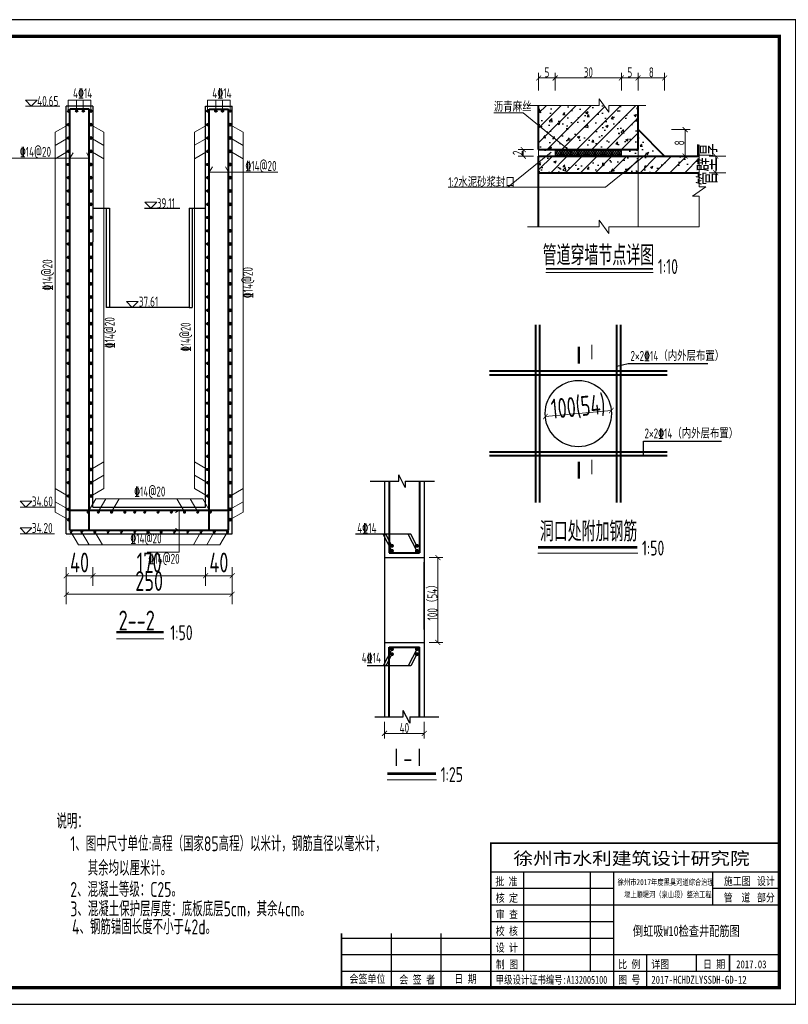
# Model space of a CAD drawing. Header units: millimetres. Extents: x 65530 to 130460, y -103607 to -18875.
# Tile 70 of 75: x 116549 to 117708, y -49551 to -48066. Entities that reach past the tile are written whole.
import ezdxf

# ---------------------------------------------------------------- set-up
doc = ezdxf.new("R2010")
doc.units = ezdxf.units.MM
doc.header["$LTSCALE"] = 0.5
doc.linetypes.add('ACAD_ISO02W100', pattern=[15, 12, -3])
doc.layers.add('图框', color=7, linetype='Continuous')
doc.layers.add('配筋2', color=2, linetype='Continuous')
for name, color, linetype, lineweight in [('文字', 1, 'Continuous', 13), ('标注', 4, 'Continuous', 15), ('标注线', 4, 'Continuous', 13), ('粗实线', 1, 'Continuous', 35), ('粗线', 1, 'Continuous', 40), ('细实线', 7, 'Continuous', 25), ('细线', 3, 'Continuous', 25), ('虚线', 3, 'Continuous', 20)]:
    doc.layers.add(name, color=color, linetype=linetype, lineweight=lineweight)
doc.styles.add('hz-e', font='tssdeng.shx', dxfattribs={"width": 0.62, "bigfont": 'hztxt.shx'})
doc.styles.add('HZE(乘号)', font='hztxt_e.shx', dxfattribs={"width": 0.7, "bigfont": 'hztxt.shx'})
doc.styles.add('HzTxt', font='tssdeng.shx', dxfattribs={"width": 0.7, "bigfont": 'hztxt.shx'})
doc.styles.add('图框', font='simfang.ttf', dxfattribs={"width": 0.8, "height": 4})
doc.dimstyles.new('1bi10', dxfattribs={"dimtxt": 15, "dimasz": 7.5, "dimexe": 7.5, "dimexo": 7.5, "dimgap": 1, "dimtad": 1, "dimdec": 1, "dimlfac": 0.2, "dimzin": 12, "dimdsep": 46, "dimtxsty": 'HzTxt', "dimblk": 'ARCHTICK', "dimcen": 2.5, "dimclrd": 256, "dimclre": 256, "dimclrt": 256, "dimadec": 0, "dimazin": 0, "dimtfac": 1, "dimtdec": 1, "dimtmove": 2, "dimatfit": 3, "dimldrblk": 'ARCHTICK', "dimfxl": 0, "dimlwd": -1, "dimlwe": -1, "dimarcsym": 0})
doc.dimstyles.new('1bi25', dxfattribs={"dimtxt": 15, "dimasz": 7.5, "dimexe": 7.5, "dimexo": 7.5, "dimtad": 1, "dimdec": 0, "dimlfac": 0.5, "dimtxsty": 'HzTxt', "dimblk": 'ARCHTICK', "dimcen": 2.5, "dimclrd": 256, "dimclre": 256, "dimclrt": 256, "dimadec": 0, "dimazin": 0, "dimtfac": 1, "dimtdec": 0, "dimtmove": 2, "dimatfit": 2, "dimfxl": 0, "dimlwd": -1, "dimlwe": -1, "dimarcsym": 0})
doc.dimstyles.new('1bi50', dxfattribs={"dimtxt": 30, "dimasz": 7.5, "dimexe": 15, "dimexo": 15, "dimgap": 5, "dimtad": 1, "dimdec": 0, "dimtxsty": 'HzTxt', "dimblk": 'ARCHTICK', "dimcen": 2.5, "dimclrd": 256, "dimclre": 256, "dimclrt": 256, "dimadec": 0, "dimazin": 0, "dimtfac": 1, "dimtdec": 0, "dimtmove": 2, "dimatfit": 2, "dimfxl": 0, "dimlwd": -1, "dimlwe": -1, "dimarcsym": 0})

# ---------------------------------------------------------------- blocks, each defined once
blk = doc.blocks.new('_ArchTick')
at = {"color": 0, "linetype": 'ByBlock', "const_width": 0.15}
blk.add_lwpolyline([(-0.5, -0.5), (0.5, 0.5)], dxfattribs=at)
blk = doc.blocks.new('*D225')
at = {"layer": 'Defpoints', "color": 0}
for p in [(116828.9, -48876.5), (116868.9, -48876.5), (116828.9, -48904.4)]:
    blk.add_point(p, dxfattribs=at)
at = {"layer": '标注线'}
for p, q in [((116828.9, -48891.5), (116828.9, -48919.4)), ((116868.9, -48891.5), (116868.9, -48919.4)), ((116868.9, -48904.4), (116828.9, -48904.4))]:
    blk.add_line(p, q, dxfattribs=at)
at = {"layer": '标注线', "xscale": 7.5, "yscale": 7.5, "zscale": 7.5, "rotation": 180}
blk.add_blockref('_ArchTick', (116828.9, -48904.4), dxfattribs=at)
at = {"layer": '标注线', "xscale": 7.5, "yscale": 7.5, "zscale": 7.5}
blk.add_blockref('_ArchTick', (116868.9, -48904.4), dxfattribs=at)
at = {"layer": '标注线', "insert": (116848.9, -48884.4), "char_height": 30, "attachment_point": 5, "style": 'HzTxt'}
blk.add_mtext('40', dxfattribs=at)
blk = doc.blocks.new('*D226')
at = {"layer": 'Defpoints', "color": 0}
for p in [(116658.8, -48876.5), (116828.9, -48876.5), (116658.8, -48904.4)]:
    blk.add_point(p, dxfattribs=at)
at = {"layer": '标注线'}
for p, q in [((116658.8, -48891.5), (116658.8, -48919.4)), ((116828.9, -48891.5), (116828.9, -48919.4)), ((116828.9, -48904.4), (116658.8, -48904.4))]:
    blk.add_line(p, q, dxfattribs=at)
at = {"layer": '标注线', "xscale": 7.5, "yscale": 7.5, "zscale": 7.5, "rotation": 180}
blk.add_blockref('_ArchTick', (116658.8, -48904.4), dxfattribs=at)
at = {"layer": '标注线', "xscale": 7.5, "yscale": 7.5, "zscale": 7.5}
blk.add_blockref('_ArchTick', (116828.9, -48904.4), dxfattribs=at)
at = {"layer": '标注线', "insert": (116743.8, -48884.4), "char_height": 30, "attachment_point": 5, "style": 'HzTxt'}
blk.add_mtext('170', dxfattribs=at)
blk = doc.blocks.new('*D227')
at = {"layer": 'Defpoints', "color": 0}
for p in [(116618.8, -48876.5), (116658.8, -48876.5), (116618.8, -48904.4)]:
    blk.add_point(p, dxfattribs=at)
at = {"layer": '标注线'}
for p, q in [((116618.8, -48891.5), (116618.8, -48919.4)), ((116658.8, -48891.5), (116658.8, -48919.4)), ((116658.8, -48904.4), (116618.8, -48904.4))]:
    blk.add_line(p, q, dxfattribs=at)
at = {"layer": '标注线', "xscale": 7.5, "yscale": 7.5, "zscale": 7.5, "rotation": 180}
blk.add_blockref('_ArchTick', (116618.8, -48904.4), dxfattribs=at)
at = {"layer": '标注线', "xscale": 7.5, "yscale": 7.5, "zscale": 7.5}
blk.add_blockref('_ArchTick', (116658.8, -48904.4), dxfattribs=at)
at = {"layer": '标注线', "insert": (116638.8, -48884.4), "char_height": 30, "attachment_point": 5, "style": 'HzTxt'}
blk.add_mtext('40', dxfattribs=at)
blk = doc.blocks.new('*D228')
at = {"layer": 'Defpoints', "color": 0}
for p in [(116618.8, -48876.5), (116868.9, -48876.5), (116868.9, -48932.3)]:
    blk.add_point(p, dxfattribs=at)
at = {"layer": '标注线'}
for p, q in [((116618.8, -48891.5), (116618.8, -48947.3)), ((116868.9, -48891.5), (116868.9, -48947.3)), ((116618.8, -48932.3), (116868.9, -48932.3))]:
    blk.add_line(p, q, dxfattribs=at)
at = {"layer": '标注线', "xscale": 7.5, "yscale": 7.5, "zscale": 7.5, "rotation": 180}
blk.add_blockref('_ArchTick', (116618.8, -48932.3), dxfattribs=at)
at = {"layer": '标注线', "xscale": 7.5, "yscale": 7.5, "zscale": 7.5}
blk.add_blockref('_ArchTick', (116868.9, -48932.3), dxfattribs=at)
at = {"layer": '标注线', "insert": (116743.8, -48912.3), "char_height": 30, "attachment_point": 5, "style": 'HzTxt'}
blk.add_mtext('250', dxfattribs=at)
blk = doc.blocks.new('gj')
h = blk.add_hatch(color=256)
h.dxf.hatch_style = 1
h.paths.add_polyline_path([(1.1997, 0, 1), (-1.1997, 0, 1)])
blk.add_circle((0, 0), 1.1997)
blk = doc.blocks.new('*D250')
at = {"layer": 'Defpoints', "color": 0}
for p in [(117356, -48153.6), (117331, -48179.9), (117356, -48179.9)]:
    blk.add_point(p, dxfattribs=at)
at = {"layer": '标注'}
for p, q in [((117331, -48172.4), (117331, -48146.1)), ((117331, -48153.6), (117356, -48153.6)), ((117356, -48172.4), (117356, -48146.1))]:
    blk.add_line(p, q, dxfattribs=at)
at = {"layer": '标注', "xscale": 7.5, "yscale": 7.5, "zscale": 7.5, "rotation": 180}
blk.add_blockref('_ArchTick', (117331, -48153.6), dxfattribs=at)
at = {"layer": '标注', "xscale": 7.5, "yscale": 7.5, "zscale": 7.5}
blk.add_blockref('_ArchTick', (117356, -48153.6), dxfattribs=at)
at = {"layer": '标注', "insert": (117343.5, -48145.1), "char_height": 15, "attachment_point": 5, "style": 'HzTxt'}
blk.add_mtext('5', dxfattribs=at)
blk = doc.blocks.new('*D251')
at = {"layer": 'Defpoints', "color": 0}
for p in [(117481, -48153.6), (117456, -48179.9), (117481, -48179.9)]:
    blk.add_point(p, dxfattribs=at)
at = {"layer": '标注'}
for p, q in [((117456, -48172.4), (117456, -48146.1)), ((117456, -48153.6), (117481, -48153.6)), ((117481, -48172.4), (117481, -48146.1))]:
    blk.add_line(p, q, dxfattribs=at)
at = {"layer": '标注', "xscale": 7.5, "yscale": 7.5, "zscale": 7.5, "rotation": 180}
blk.add_blockref('_ArchTick', (117456, -48153.6), dxfattribs=at)
at = {"layer": '标注', "xscale": 7.5, "yscale": 7.5, "zscale": 7.5}
blk.add_blockref('_ArchTick', (117481, -48153.6), dxfattribs=at)
at = {"layer": '标注', "insert": (117468.5, -48145.1), "char_height": 15, "attachment_point": 5, "style": 'HzTxt'}
blk.add_mtext('5', dxfattribs=at)
blk = doc.blocks.new('*D252')
at = {"layer": 'Defpoints', "color": 0}
for p in [(117521, -48153.6), (117481, -48179.9), (117521, -48179.9)]:
    blk.add_point(p, dxfattribs=at)
at = {"layer": '标注'}
for p, q in [((117481, -48172.4), (117481, -48146.1)), ((117481, -48153.6), (117521, -48153.6)), ((117521, -48172.4), (117521, -48146.1))]:
    blk.add_line(p, q, dxfattribs=at)
at = {"layer": '标注', "xscale": 7.5, "yscale": 7.5, "zscale": 7.5, "rotation": 180}
blk.add_blockref('_ArchTick', (117481, -48153.6), dxfattribs=at)
at = {"layer": '标注', "xscale": 7.5, "yscale": 7.5, "zscale": 7.5}
blk.add_blockref('_ArchTick', (117521, -48153.6), dxfattribs=at)
at = {"layer": '标注', "insert": (117501, -48145.1), "char_height": 15, "attachment_point": 5, "style": 'HzTxt'}
blk.add_mtext('8', dxfattribs=at)
blk = doc.blocks.new('*D256')
at = {"layer": 'Defpoints', "color": 0}
for p in [(117331, -48261.5), (117307.9, -48271.5), (117331, -48271.5)]:
    blk.add_point(p, dxfattribs=at)
at = {"layer": '标注'}
for p, q in [((117323.5, -48261.5), (117300.4, -48261.5)), ((117307.9, -48261.5), (117307.9, -48271.5)), ((117323.5, -48271.5), (117300.4, -48271.5))]:
    blk.add_line(p, q, dxfattribs=at)
at = {"layer": '标注', "xscale": 7.5, "yscale": 7.5, "zscale": 7.5}
for p, rotation in [((117307.9, -48261.5), 90), ((117307.9, -48271.5), 270)]:
    blk.add_blockref('_ArchTick', p, dxfattribs=dict(at, rotation=rotation))
at = {"layer": '标注', "insert": (117299.4, -48266.5), "char_height": 15, "attachment_point": 5, "rotation": 90, "style": 'HzTxt'}
blk.add_mtext('2', dxfattribs=at)
blk = doc.blocks.new('*D253')
at = {"layer": 'Defpoints', "color": 0}
for p in [(117456, -48153.6), (117356, -48179.9), (117456, -48179.9)]:
    blk.add_point(p, dxfattribs=at)
at = {"layer": '标注'}
for p, q in [((117356, -48172.4), (117356, -48146.1)), ((117356, -48153.6), (117456, -48153.6)), ((117456, -48172.4), (117456, -48146.1))]:
    blk.add_line(p, q, dxfattribs=at)
at = {"layer": '标注', "xscale": 7.5, "yscale": 7.5, "zscale": 7.5, "rotation": 180}
blk.add_blockref('_ArchTick', (117356, -48153.6), dxfattribs=at)
at = {"layer": '标注', "xscale": 7.5, "yscale": 7.5, "zscale": 7.5}
blk.add_blockref('_ArchTick', (117456, -48153.6), dxfattribs=at)
at = {"layer": '标注', "insert": (117406, -48145.1), "char_height": 15, "attachment_point": 5, "style": 'HzTxt'}
blk.add_mtext('30', dxfattribs=at)
blk = doc.blocks.new('*D254')
at = {"layer": 'Defpoints', "color": 0}
for p in [(117523.9, -48231.5), (117481, -48271.5), (117551.9, -48271.5)]:
    blk.add_point(p, dxfattribs=at)
at = {"layer": '标注'}
for p, q in [((117531.4, -48231.5), (117559.4, -48231.5)), ((117551.9, -48231.5), (117551.9, -48271.5)), ((117488.5, -48271.5), (117559.4, -48271.5))]:
    blk.add_line(p, q, dxfattribs=at)
at = {"layer": '标注', "xscale": 7.5, "yscale": 7.5, "zscale": 7.5}
for p, rotation in [((117551.9, -48231.5), 90), ((117551.9, -48271.5), 270)]:
    blk.add_blockref('_ArchTick', p, dxfattribs=dict(at, rotation=rotation))
at = {"layer": '标注', "insert": (117543.4, -48251.5), "char_height": 15, "attachment_point": 5, "rotation": 90, "style": 'HzTxt'}
blk.add_mtext('8', dxfattribs=at)
blk = doc.blocks.new('*D257')
at = {"layer": 'Defpoints', "color": 0}
for p in [(117440.7, -48655.1), (117341.1, -48664.4)]:
    blk.add_point(p, dxfattribs=at)
at = {"layer": '标注线'}
blk.add_line((117341.1, -48664.4), (117440.7, -48655.1), dxfattribs=at)
at = {"layer": '标注线', "xscale": 7.5, "yscale": 7.5, "zscale": 7.5}
for p, rotation in [((117341.1, -48664.4), 185.2964081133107), ((117440.7, -48655.1), 5.296408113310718)]:
    blk.add_blockref('_ArchTick', p, dxfattribs=dict(at, rotation=rotation))
at = {"layer": '标注线', "insert": (117390.7, -48650.5), "char_height": 30, "attachment_point": 5, "rotation": 5.2964, "style": 'HzTxt'}
blk.add_mtext('100(54)', dxfattribs=at)
blk = doc.blocks.new('*D258')
at = {"layer": 'Defpoints', "color": 0}
for p in [(117098.6, -49117.3), (117158.6, -49117.3), (117158.6, -49142.1)]:
    blk.add_point(p, dxfattribs=at)
at = {"layer": '标注线'}
for p, q in [((117098.6, -49124.8), (117098.6, -49149.6)), ((117158.6, -49124.8), (117158.6, -49149.6)), ((117098.6, -49142.1), (117158.6, -49142.1))]:
    blk.add_line(p, q, dxfattribs=at)
at = {"layer": '标注线', "xscale": 7.5, "yscale": 7.5, "zscale": 7.5, "rotation": 180}
blk.add_blockref('_ArchTick', (117098.6, -49142.1), dxfattribs=at)
at = {"layer": '标注线', "xscale": 7.5, "yscale": 7.5, "zscale": 7.5}
blk.add_blockref('_ArchTick', (117158.6, -49142.1), dxfattribs=at)
at = {"layer": '标注线', "insert": (117128.6, -49133.9), "char_height": 15, "attachment_point": 5, "style": 'HzTxt'}
blk.add_mtext('40', dxfattribs=at)
blk = doc.blocks.new('*D255')
at = {"layer": 'Defpoints', "color": 0}
for p in [(117158.6, -48876.9), (117158.6, -49004.9), (117179.1, -49004.9)]:
    blk.add_point(p, dxfattribs=at)
at = {"layer": '标注线'}
for p, q in [((117166.1, -48876.9), (117186.6, -48876.9)), ((117179.1, -48876.9), (117179.1, -49004.9)), ((117166.1, -49004.9), (117186.6, -49004.9))]:
    blk.add_line(p, q, dxfattribs=at)
at = {"layer": '标注线', "xscale": 7.5, "yscale": 7.5, "zscale": 7.5}
for p, rotation in [((117179.1, -48876.9), 90), ((117179.1, -49004.9), 270)]:
    blk.add_blockref('_ArchTick', p, dxfattribs=dict(at, rotation=rotation))
at = {"layer": '标注线', "insert": (117171, -48940.9), "char_height": 15, "attachment_point": 5, "rotation": 90, "style": 'HzTxt'}
blk.add_mtext('100（54）', dxfattribs=at)
blk = doc.blocks.new('*D249')
at = {"layer": 'Defpoints', "color": 0}
for p in [(117573.3, -48271.5), (117598.1, -48271.5), (117573.3, -48296.5)]:
    blk.add_point(p, dxfattribs=at)
at = {"layer": '标注线'}
for p, q in [((117588.3, -48271.5), (117613.1, -48271.5)), ((117598.1, -48296.5), (117598.1, -48271.5)), ((117588.3, -48296.5), (117613.1, -48296.5))]:
    blk.add_line(p, q, dxfattribs=at)
at = {"layer": '标注线', "xscale": 7.5, "yscale": 7.5, "zscale": 7.5}
for p, rotation in [((117598.1, -48271.5), 90), ((117598.1, -48296.5), 270)]:
    blk.add_blockref('_ArchTick', p, dxfattribs=dict(at, rotation=rotation))
at = {"layer": '标注线', "insert": (117586, -48284), "char_height": 30, "attachment_point": 5, "rotation": 90, "style": 'HzTxt'}
blk.add_mtext('管壁厚', dxfattribs=at)

msp = doc.modelspace()

# ---------------------------------------------------------------- hatches: boundary and pattern name
at = {"layer": '标注'}
h = msp.add_hatch(dxfattribs=at)
h.set_pattern_fill('ANSI31', color=256, scale=5)
h.set_pattern_definition([(45, (110824.072, -43533.268), (-11.22532, 11.22532), [])])
h.paths.add_polyline_path([(117436.65, -48205.22), (117422.47, -48184.95), (117422.47, -48195.08), (117331, -48195.08), (117331, -48261.45), (117481, -48261.45), (117481, -48195.08), (117436.65, -48195.08)])
h = msp.add_hatch(dxfattribs=at)
h.set_pattern_fill('NET3', color=256)
h.set_pattern_definition([(0, (-17315.8673, -57658.4925), (0, 3.175), []), (60, (-17315.8673, -57658.4925), (-2.74963066, 1.5875), []), (120, (-17315.8673, -57658.4925), (-2.74963066, -1.5875), [])])
h.paths.add_polyline_path([(117456, -48271.45), (117456, -48261.45), (117356, -48261.45), (117356, -48271.45)])
h = msp.add_hatch(dxfattribs=at)
h.set_pattern_fill('ANSI31', color=256, scale=5)
h.set_pattern_definition([(45, (2025.443, 0), (-11.2253202, 11.2253202), [])])
h.paths.add_polyline_path([(117489.53, -48271.45), (117481, -48278.37), (117481, -48296.45), (117573.25, -48296.45), (117573.25, -48271.45)])
h.paths.add_polyline_path([(117458.73, -48296.45), (117481, -48296.45), (117481, -48278.37)], flags=17)
h.paths.add_polyline_path([(117342.47, -48271.45), (117331, -48280.76), (117331, -48296.45), (117458.73, -48296.45), (117481, -48278.37), (117481, -48271.45)])
at = {"layer": '细实线'}
h = msp.add_hatch(dxfattribs=at)
h.set_pattern_fill('AR-CONC', color=256, scale=0.2, style=0)
h.set_pattern_definition([(50, (-17239.07, -57372.15), (36.436934, -3.187817), [3.81, -41.91]), (355, (-17239.07, -57372.15), (-7.048565, 38.211329), [3.048, -33.528]), (100.451, (-17236.034, -57372.416), (29.3885, 35.023338), [3.238, -35.618]), (46.1842, (-17239.07, -57361.99), (54.215808, -8.408466), [5.715, -62.865]), (96.6356, (-17234.55, -57362.69), (47.480847, 49.485111), [4.857, -53.427]), (351.184, (-17239.07, -57361.99), (47.48092, 49.485024), [4.572, -50.292]), (21, (-17233.99, -57364.53), (30.322976, -20.453104), [3.81, -41.91]), (326, (-17233.99, -57364.53), (12.360406, 36.837593), [3.048, -33.528]), (71.4514, (-17231.464, -57366.235), (42.683298, 16.384572), [3.238, -35.618]), (37.5, (-17239.07, -57372.151), (0.6177207, 16.9110078), [0, -33.1216, 0, -34.036, 0, -33.655]), (7.5, (-17239.07, -57372.15), (13.3639325, 20.036115), [0, -19.4056, 0, -32.3596, 0, -12.827]), (327.5, (-17250.399, -57372.151), (27.118119, -1.1457488), [0, -12.7, 0, -39.624, 0, -52.578]), (317.5, (-17255.48, -57372.15), (29.6258363, 5.085298), [0, -16.51, 0, -26.3144, 0, -37.338])])
h.paths.add_polyline_path([(117331, -48261.45), (117331, -48271.45), (117356, -48271.45), (117356, -48261.45)])
h.paths.add_polyline_path([(117375.91, -48261.45), (117481, -48261.45), (117481, -48195.08), (117436.65, -48195.08), (117436.65, -48205.22), (117422.47, -48184.95), (117422.47, -48195.08), (117331, -48195.08), (117331, -48225.18)])
h.paths.add_polyline_path([(117331, -48225.18), (117331, -48261.45), (117375.91, -48261.45)], flags=17)
h.paths.add_polyline_path([(117481, -48231.45), (117481, -48261.45), (117456, -48261.45), (117456, -48271.45), (117521, -48271.45)])
h = msp.add_hatch(dxfattribs=at)
h.set_pattern_fill('AR-CONC', color=256, scale=0.2, style=0)
h.set_pattern_definition([(50, (2025.443, 0), (36.436934, -3.187817), [3.81, -41.91]), (355, (2025.443, 0), (-7.048565, 38.211329), [3.048, -33.528]), (100.451, (2028.48, -0.266), (29.3885, 35.023338), [3.238, -35.618]), (46.1842, (2025.443, 10.16), (54.215808, -8.408466), [5.715, -62.865]), (96.6356, (2029.96, 9.46), (47.480847, 49.485111), [4.857, -53.427]), (351.184, (2025.44, 10.16), (47.48092, 49.485024), [4.572, -50.292]), (21, (2030.523, 7.62), (30.322976, -20.453104), [3.81, -41.91]), (326, (2030.523, 7.62), (12.360406, 36.837593), [3.048, -33.528]), (71.4514, (2033.05, 5.916), (42.683298, 16.384572), [3.238, -35.618]), (37.5, (2025.443, 0), (0.6177207, 16.9110078), [0, -33.1216, 0, -34.036, 0, -33.655]), (7.5, (2025.443, 0), (13.3639325, 20.036115), [0, -19.4056, 0, -32.3596, 0, -12.827]), (327.5, (2014.114, 0), (27.118119, -1.1457488), [0, -12.7, 0, -39.624, 0, -52.578]), (317.5, (2009.034, 0), (29.6258363, 5.085298), [0, -16.51, 0, -26.3144, 0, -37.338])])
h.paths.add_polyline_path([(117342.47, -48271.45), (117331, -48280.76), (117331, -48296.45), (117458.73, -48296.45), (117481, -48278.37), (117481, -48271.45)])
h.paths.add_polyline_path([(117481, -48296.45), (117481, -48278.37), (117458.73, -48296.45)], flags=17)
h.paths.add_polyline_path([(117573.25, -48296.45), (117573.25, -48271.45), (117489.53, -48271.45), (117481, -48278.37), (117481, -48296.45)])

# ---------------------------------------------------------------- linework, layer by layer
for p, q in [((117098.61, -48761.63), (117098.61, -49117.28)), ((117158.61, -48761.63), (117158.61, -49117.28)), ((117098.61, -48876.93), (117158.61, -48876.93)), ((117158.61, -48985.3), (117158.61, -48883.89)), ((117098.61, -48896.56), (117098.61, -48997.97)), ((117098.61, -49004.93), (117158.61, -49004.93)), ((117258.76, -49307.87), (117258.76, -49525.72)), ((117258.76, -49525.72), (117258.76, -49307.87)), ((117258.76, -49350.72), (117693.76, -49350.72)), ((117308.76, -49500.72), (117308.76, -49350.72)), ((117408.76, -49350.72), (117408.76, -49500.72)), ((117443.76, -49350.72), (117443.76, -49525.72)), ((117593.76, -49400.72), (117593.76, -49350.72)), ((117258.76, -49375.72), (117443.76, -49375.72)), ((117593.76, -49375.72), (117693.76, -49375.72)), ((117258.76, -49400.72), (117693.76, -49400.72)), ((117258.76, -49425.72), (117443.76, -49425.72)), ((117033.76, -49443.81), (117033.76, -49525.72)), ((117108.76, -49443.81), (117108.76, -49525.72)), ((117183.76, -49443.81), (117183.76, -49525.72)), ((117033.76, -49450.72), (117443.76, -49450.72)), ((117033.76, -49475.72), (117693.76, -49475.72)), ((117493.76, -49475.72), (117493.76, -49525.72)), ((117568.76, -49475.72), (117568.76, -49500.72)), ((117618.76, -49475.72), (117618.76, -49500.72)), ((117618.76, -49500.72), (117618.76, -49475.72)), ((117033.76, -49500.72), (117693.76, -49500.72))]:
    msp.add_line(p, q)
msp.add_lwpolyline([(115618.76, -49550.72), (117718.76, -49550.72), (117718.76, -48065.72), (115618.76, -48065.72)], close=True)
for points, const_width in [([(115743.76, -48090.72), (117693.76, -48090.72), (117693.76, -49525.72), (115743.76, -49525.72), (115743.76, -48090.72)], 5), ([(117693.76, -49307.87), (117258.76, -49307.87), (117258.76, -49525.72)], 2.5), ([(117033.76, -49443.81), (117033.76, -49525.72)], 2.5)]:
    msp.add_lwpolyline(points, dxfattribs=dict(const_width=const_width))
msp.add_circle((117390.89, -48659.76), 50)
at = {"layer": '文字', "color": 3, "lineweight": 50}
for p, q in [((117391.59, -48584.04), (117391.59, -48559.23)), ((117391.59, -48757.48), (117391.59, -48732.67))]:
    msp.add_line(p, q, dxfattribs=at)
at = {"layer": '标注'}
for p, q in [((117422.47, -48195.08), (117422.47, -48184.95)), ((117436.65, -48205.22), (117422.47, -48184.95)), ((117314.11, -48195.08), (117422.47, -48195.08)), ((117436.65, -48195.08), (117492.72, -48195.08)), ((117436.65, -48205.22), (117436.65, -48195.08)), ((117263.34, -48206.44), (117307.81, -48206.44)), ((117381.27, -48265.78), (117307.81, -48206.44)), ((117331, -48271.45), (117331, -48261.45)), ((117356, -48271.45), (117356, -48261.45)), ((117456, -48271.45), (117456, -48261.45)), ((117573.25, -48317.67), (117573.25, -48254.61)), ((117284.71, -48318.33), (117349.98, -48265.36)), ((117431.77, -48318.33), (117497.04, -48265.36)), ((117194.85, -48318.33), (117431.77, -48318.33)), ((117583.39, -48317.67), (117563.12, -48331.85)), ((117583.39, -48317.67), (117573.25, -48317.67)), ((117573.25, -48331.85), (117563.12, -48331.85)), ((117573.25, -48378.15), (117573.25, -48331.85)), ((117314.11, -48378.15), (117422.47, -48378.15)), ((117422.47, -48378.15), (117422.47, -48368.01)), ((117436.65, -48388.28), (117422.47, -48368.01)), ((117436.65, -48378.15), (117573.25, -48378.15)), ((117436.65, -48388.28), (117436.65, -48378.15)), ((117342.1, -48446.94), (117503.62, -48446.94))]:
    msp.add_line(p, q, dxfattribs=at)
at = {"layer": '标注', "const_width": 2.5}
msp.add_lwpolyline([(117342.1, -48441.3), (117503.62, -48441.3)], dxfattribs=at)
at = {"layer": '标注线'}
for p, q in [((116655.85, -48186.9), (116621.85, -48186.9)), ((116621.85, -48203.36), (116621.85, -48186.9)), ((116634.39, -48203.36), (116634.39, -48186.9)), ((116644.4, -48203.36), (116644.4, -48186.9)), ((116655.85, -48203.36), (116655.85, -48186.9)), ((116865.85, -48186.9), (116831.85, -48186.9)), ((116831.85, -48203.36), (116831.85, -48186.9)), ((116844.39, -48203.36), (116844.39, -48186.9)), ((116854.4, -48203.36), (116854.4, -48186.9)), ((116865.85, -48203.36), (116865.85, -48186.9)), ((116608.92, -48195.98), (116557.08, -48195.98)), ((116602.22, -48235.43), (116621.81, -48224.11)), ((116655.83, -48224.11), (116675.42, -48235.43)), ((116812.26, -48235.43), (116831.85, -48224.11)), ((116865.85, -48224.11), (116885.44, -48235.43)), ((116602.22, -48235.43), (116602.24, -48808.42)), ((116602.22, -48255.43), (116621.81, -48244.11)), ((116655.83, -48244.11), (116675.42, -48255.43)), ((116675.42, -48235.43), (116675.44, -48772.79)), ((116812.26, -48235.43), (116812.26, -48772.8)), ((116812.26, -48255.19), (116831.85, -48243.87)), ((116865.85, -48244.11), (116885.44, -48255.43)), ((116885.44, -48235.43), (116885.44, -48808.42)), ((116537.39, -48274.63), (116653.35, -48274.63)), ((116602.22, -48275.43), (116621.81, -48264.11)), ((116624.34, -48274.63), (116629.05, -48266.48)), ((116653.35, -48274.63), (116649.64, -48266.48)), ((116655.83, -48264.11), (116675.42, -48275.43)), ((116812.26, -48275.43), (116831.85, -48264.11)), ((116865.85, -48264.11), (116885.44, -48275.43)), ((116834.35, -48295.91), (116839.06, -48287.76)), ((116863.35, -48295.91), (116858.65, -48287.76)), ((116937.94, -48295.91), (116834.35, -48295.91)), ((116655.83, -48744.11), (116675.42, -48732.8)), ((116812.26, -48732.8), (116831.85, -48744.11)), ((116655.83, -48764.11), (116675.42, -48752.8)), ((116812.26, -48752.8), (116831.85, -48764.11)), ((116602.24, -48772.8), (116621.83, -48784.11)), ((116655.83, -48784.11), (116675.44, -48772.79)), ((116812.26, -48772.8), (116831.85, -48784.11)), ((116865.85, -48784.11), (116885.44, -48772.8)), ((116602.24, -48792.8), (116621.83, -48804.11)), ((116663.16, -48788.38), (116651.85, -48807.97)), ((116663.16, -48788.38), (116754.54, -48788.38)), ((116678.36, -48788.38), (116667.05, -48807.97)), ((116698.36, -48788.38), (116687.05, -48807.97)), ((116733.16, -48788.38), (116824.54, -48788.38)), ((116785.74, -48788.38), (116797.05, -48807.97)), ((116805.74, -48788.38), (116817.05, -48807.97)), ((116824.54, -48788.38), (116835.85, -48807.97)), ((116865.85, -48804.11), (116885.44, -48792.8)), ((116600.89, -48800.97), (116549.05, -48800.97)), ((116602.24, -48808.42), (116621.83, -48819.73)), ((116789.13, -48805.47), (116783.38, -48808.79)), ((116789.13, -48805.47), (116789.13, -48868.87)), ((116865.85, -48819.73), (116885.44, -48808.42)), ((116600.89, -48840.97), (116549.05, -48840.97)), ((116625.83, -48837.97), (116637.14, -48857.56)), ((116641.85, -48837.97), (116653.16, -48857.56)), ((116661.85, -48837.97), (116673.16, -48857.56)), ((116789.13, -48836.47), (116783.38, -48833.16)), ((116821.85, -48837.97), (116810.54, -48857.56)), ((116841.85, -48837.97), (116830.54, -48857.56)), ((116861.85, -48837.97), (116850.54, -48857.56)), ((116637.14, -48857.56), (116850.54, -48857.56)), ((116789.13, -48868.87), (116740.74, -48868.87)), ((117329.6, -48870.45), (117480.46, -48870.45)), ((116765.78, -48999.5), (116694.38, -48999.5)), ((117102.76, -49212.09), (117176.92, -49212.09))]:
    msp.add_line(p, q, dxfattribs=at)
for points in [[(116566.06, -48195.98), (116575.04, -48187), (116557.08, -48187)], [(116746.26, -48349.97), (116755.24, -48340.99), (116737.28, -48340.99)], [(116718.39, -48499.97), (116727.36, -48490.99), (116709.41, -48490.99)], [(116558.03, -48800.97), (116567.01, -48791.99), (116549.05, -48791.99)], [(116558.03, -48840.97), (116567.01, -48831.99), (116549.05, -48831.99)]]:
    msp.add_lwpolyline(points, close=True, dxfattribs=at)
for points, const_width in [([(117329.86, -48861.4), (117479.94, -48861.4)], 4), ([(116765.78, -48989.6), (116694.38, -48989.6)], 3.33), ([(117103.02, -49203.04), (117176.41, -49203.04)], 4)]:
    msp.add_lwpolyline(points, dxfattribs=dict(at, const_width=const_width))
at = {"layer": '粗实线', "const_width": 3}
for points in [[(117108.3, -48859.24, 1), (117111.3, -48859.24, 1)], [(117148.92, -48859.24, -1), (117145.92, -48859.24, -1)], [(117108.3, -48866.88, 1), (117111.3, -48866.88, 1)], [(117148.92, -48866.88, -1), (117145.92, -48866.88, -1)], [(117108.3, -49014.98, -1), (117111.3, -49014.98, -1)], [(117108.3, -49022.62, -1), (117111.3, -49022.62, -1)], [(117148.92, -49014.98, 1), (117145.92, -49014.98, 1)], [(117148.92, -49022.62, 1), (117145.92, -49022.62, 1)]]:
    msp.add_lwpolyline(points, format="xyb", close=True, dxfattribs=at)
at = {"layer": '粗线'}
for p, q in [((116624.33, -48835.47), (116624.34, -48200.47)), ((116653.35, -48200.48), (116624.34, -48200.47)), ((116653.35, -48835.47), (116653.35, -48200.48)), ((116834.35, -48835.47), (116834.35, -48200.48)), ((116834.35, -48200.48), (116863.35, -48200.48)), ((116863.35, -48835.47), (116863.35, -48200.48)), ((117331, -48261.45), (117331, -48195.08)), ((117481, -48261.45), (117481, -48195.08)), ((117481, -48231.45), (117521, -48271.45)), ((117331, -48261.45), (117481, -48261.45)), ((117331, -48378.15), (117331, -48271.45)), ((117331, -48271.45), (117573.25, -48271.45)), ((117331, -48296.45), (117573.25, -48296.45)), ((117326.89, -48793.76), (117326.89, -48525.76)), ((117332.89, -48793.76), (117332.89, -48525.76)), ((117448.89, -48793.76), (117448.89, -48525.76)), ((117454.89, -48793.76), (117454.89, -48525.76)), ((117524.89, -48595.76), (117256.89, -48595.76)), ((117524.89, -48601.76), (117256.89, -48601.76)), ((117524.89, -48717.76), (117256.89, -48717.76)), ((117524.89, -48723.76), (117256.89, -48723.76)), ((117105.81, -48761.63), (117105.81, -48869.73)), ((117151.41, -48761.63), (117151.41, -48869.73)), ((116624.33, -48805.47), (116863.35, -48805.47)), ((116624.33, -48835.47), (116863.35, -48835.47)), ((116623.33, -48844.97), (116623.33, -48844.97)), ((117105.81, -48869.73), (117151.41, -48869.73)), ((117105.81, -49117.28), (117105.81, -49012.13)), ((117105.81, -49012.13), (117151.41, -49012.13)), ((117151.41, -49117.28), (117151.41, -49012.13))]:
    msp.add_line(p, q, dxfattribs=at)
at = {"layer": '细实线'}
for p, q in [((117448.89, -48588.42), (117466.15, -48584.03)), ((117466.15, -48584.03), (117586.14, -48584.03)), ((117489.12, -48723.76), (117489.12, -48701.5)), ((117489.12, -48701.5), (117606.61, -48701.5)), ((117120.07, -48761.63), (117120.07, -48752.04)), ((117129.9, -48771.22), (117120.07, -48752.04)), ((117077.15, -48761.63), (117120.07, -48761.63)), ((117129.9, -48761.63), (117173.87, -48761.63)), ((117129.9, -48761.63), (117129.9, -48771.22)), ((117109.8, -48866.88), (117096.72, -48841.59)), ((117109.8, -48859.09), (117100.75, -48841.59)), ((117147.42, -48866.88), (117134.34, -48841.59)), ((117147.42, -48859.09), (117138.37, -48841.59)), ((117098.61, -48876.93), (117158.61, -48876.93)), ((117098.61, -49004.93), (117158.61, -49004.93)), ((117109.8, -49014.98), (117096.72, -49040.27)), ((117147.42, -49014.98), (117134.34, -49040.27)), ((117109.8, -49022.77), (117100.75, -49040.27)), ((117147.42, -49022.77), (117138.37, -49040.27)), ((117138.37, -49040.27), (117072.57, -49040.27)), ((117126.79, -49117.28), (117126.79, -49107.69)), ((117136.62, -49126.88), (117126.79, -49107.69)), ((117083.88, -49117.28), (117126.79, -49117.28)), ((117136.62, -49117.28), (117180.6, -49117.28)), ((117136.62, -49117.28), (117136.62, -49126.88))]:
    msp.add_line(p, q, dxfattribs=at)
at = {"layer": '细线'}
for p, q in [((116618.83, -48400.96), (116618.85, -48195.98)), ((116658.85, -48195.98), (116618.85, -48195.97)), ((116658.85, -48195.98), (116658.85, -48400.96)), ((116828.85, -48800.97), (116828.85, -48195.98)), ((116828.85, -48195.98), (116868.85, -48195.98)), ((116868.85, -48840.97), (116868.85, -48195.98)), ((116658.85, -48349.97), (116683.85, -48349.97)), ((116678.85, -48349.97), (116678.85, -48499.97)), ((116683.85, -48349.97), (116683.85, -48499.97)), ((116736.57, -48349.97), (116789.87, -48349.97)), ((116803.85, -48349.97), (116828.85, -48349.97)), ((116803.85, -48349.97), (116803.85, -48499.97)), ((116808.85, -48349.97), (116808.85, -48499.97)), ((116618.83, -48840.97), (116618.83, -48400.96)), ((116658.85, -48800.97), (116658.85, -48400.96)), ((116683.85, -48499.97), (116678.85, -48499.97)), ((116803.85, -48499.97), (116683.85, -48499.97)), ((116803.85, -48499.97), (116808.85, -48499.97)), ((116658.85, -48800.97), (116828.85, -48800.97)), ((116618.83, -48840.97), (116868.85, -48840.97))]:
    msp.add_line(p, q, dxfattribs=at)
at = {"layer": '虚线'}
msp.add_line((117481, -48261.45), (117481, -48378.15), dxfattribs=at)
at = {"layer": '虚线', "linetype": 'ACAD_ISO02W100'}
for p, q in [((116678.85, -48349.97), (116678.85, -48499.97)), ((116808.85, -48349.97), (116808.85, -48499.97)), ((116683.85, -48499.97), (116678.85, -48499.97)), ((116753.85, -48499.97), (116748.85, -48499.97)), ((116753.85, -48499.97), (116748.85, -48499.97)), ((116803.85, -48499.97), (116808.85, -48499.97))]:
    msp.add_line(p, q, dxfattribs=at)
at = {"layer": '配筋2', "color": 2}
msp.add_line((117138.37, -48841.59), (117055.03, -48841.59), dxfattribs=at)

# ---------------------------------------------------------------- block references
at = {"layer": '粗线', "xscale": -1, "rotation": 180}
for p in [(116621.83, -48203.36), (116655.83, -48203.36)]:
    msp.add_blockref('gj', p, dxfattribs=at)
at = {"layer": '粗线', "rotation": 180}
for p in [(116634.39, -48203.36), (116644.4, -48203.36), (116831.85, -48203.36), (116844.39, -48203.36), (116854.4, -48203.36), (116865.85, -48203.36)]:
    msp.add_blockref('gj', p, dxfattribs=at)
at = {"layer": '粗线'}
for p in [(116621.83, -48224.11), (116831.85, -48224.11), (116621.83, -48244.11), (116831.85, -48244.11), (116621.83, -48264.11), (116831.85, -48264.11), (116621.83, -48284.11), (116831.85, -48284.11), (116621.83, -48304.11), (116831.85, -48304.11), (116621.83, -48324.11), (116831.85, -48324.11), (116621.83, -48344.11), (116831.85, -48344.11), (116621.83, -48364.11), (116831.85, -48364.11), (116621.83, -48384.11), (116831.85, -48384.11), (116621.83, -48404.11), (116831.85, -48404.11), (116621.83, -48424.11), (116831.85, -48424.11), (116621.83, -48444.11), (116831.85, -48444.11), (116621.83, -48464.11), (116831.85, -48464.11), (116621.83, -48484.11), (116831.85, -48484.11), (116621.83, -48504.11), (116831.85, -48504.11), (116621.83, -48524.11), (116831.85, -48524.11), (116621.83, -48544.11), (116831.85, -48544.11), (116621.83, -48564.11), (116831.85, -48564.11), (116621.83, -48584.11), (116831.85, -48584.11), (116621.83, -48604.11), (116831.85, -48604.11), (116621.83, -48624.11), (116831.85, -48624.11), (116621.83, -48644.11), (116831.85, -48644.11), (116621.83, -48664.11), (116831.85, -48664.11), (116621.83, -48684.11), (116831.85, -48684.11), (116621.83, -48704.11), (116831.85, -48704.11), (116621.83, -48724.11), (116831.85, -48724.11), (116621.83, -48744.11), (116831.85, -48744.11), (116621.83, -48764.11), (116831.85, -48764.11), (116621.83, -48784.11), (116831.85, -48784.11), (116621.83, -48804.11)]:
    msp.add_blockref('gj', p, dxfattribs=at)
at = {"layer": '粗线', "xscale": -1}
for p in [(116655.83, -48224.11), (116865.85, -48224.11), (116655.83, -48244.11), (116865.85, -48244.11), (116655.83, -48264.11), (116865.85, -48264.11), (116655.83, -48284.11), (116865.85, -48284.11), (116655.83, -48304.11), (116865.85, -48304.11), (116655.83, -48324.11), (116865.85, -48324.11), (116655.83, -48344.11), (116865.85, -48344.11), (116655.83, -48364.11), (116865.85, -48364.11), (116655.83, -48384.11), (116865.85, -48384.11), (116655.83, -48404.11), (116865.85, -48404.11), (116655.83, -48424.11), (116865.85, -48424.11), (116655.83, -48444.11), (116865.85, -48444.11), (116655.83, -48464.11), (116865.85, -48464.11), (116655.83, -48484.11), (116865.85, -48484.11), (116655.83, -48504.11), (116865.85, -48504.11), (116655.83, -48524.11), (116865.85, -48524.11), (116655.83, -48544.11), (116865.85, -48544.11), (116655.83, -48564.11), (116865.85, -48564.11), (116655.83, -48584.11), (116865.85, -48584.11), (116655.83, -48604.11), (116865.85, -48604.11), (116655.83, -48624.11), (116865.85, -48624.11), (116655.83, -48644.11), (116865.85, -48644.11), (116655.83, -48664.11), (116865.85, -48664.11), (116655.83, -48684.11), (116865.85, -48684.11), (116655.83, -48704.11), (116865.85, -48704.11), (116655.83, -48724.11), (116865.85, -48724.11), (116655.83, -48744.11), (116865.85, -48744.11), (116655.83, -48764.11), (116865.85, -48764.11), (116655.83, -48784.11), (116865.85, -48784.11), (116651.85, -48807.97), (116667.05, -48807.97), (116687.05, -48807.97), (116707.05, -48807.97), (116721.85, -48807.97), (116737.05, -48807.97), (116757.05, -48807.97), (116777.05, -48807.97), (116797.05, -48807.97), (116817.05, -48807.97), (116835.85, -48807.97), (116865.85, -48804.11), (116621.83, -48819.73), (116865.85, -48819.73), (116625.83, -48837.97), (116641.85, -48837.97), (116661.85, -48837.97), (116681.85, -48837.97), (116701.85, -48837.97), (116721.85, -48837.97), (116721.85, -48837.97), (116741.85, -48837.97), (116741.85, -48837.97), (116761.85, -48837.97), (116761.85, -48837.97), (116781.85, -48837.97), (116801.85, -48837.97), (116821.85, -48837.97), (116841.85, -48837.97), (116861.85, -48837.97)]:
    msp.add_blockref('gj', p, dxfattribs=at)

# ---------------------------------------------------------------- texts
at = {"style": '图框'}
for s, height, width, p in [('徐州市水利建筑设计研究院', 18.9286, 1.15, (117292.93, -49340.14)), ('批 准', 12, 0.8, (117265.76, -49371.49)), ('徐州市2017年度黑臭河道综合治理 ', 9, 0.75, (117450.17, -49371)), ('施工图', 12, 0.8, (117610.39, -49371)), ('设计', 12, 0.8, (117660.34, -49371)), ('核 定', 12, 0.8, (117266.39, -49396.36)), (' 堰上顺堤河（泉山段）整治工程 ', 9, 0.75, (117454.2, -49389.65)), ('管  道', 12, 0.8, (117610.39, -49395.84)), ('部分', 12, 0.8, (117660.34, -49395.84)), ('审 查', 12, 0.8, (117266.39, -49421.36)), ('校 核', 12, 0.8, (117266.39, -49446.36)), ('设 计', 12, 0.8, (117266.39, -49471.36)), ('制 图', 12, 0.8, (117266.55, -49496.71)), ('比 例', 12, 0.8, (117451.01, -49496.4)), ('详图', 12, 0.8, (117501.01, -49496.4)), ('日 期', 12, 0.8, (117578.89, -49496.4)), ('2017.03', 12, 0.8, (117628.89, -49496.4)), ('会签单位', 12.143, 0.8, (117045.73, -49518.48)), ('会 签 者', 12.143, 0.8, (117120.91, -49519.55)), ('日 期', 12.143, 0.8, (117203.83, -49518.35)), ('甲级设计证书编号:A132005100', 12, 0.75, (117266.4, -49519.76)), ('图 号', 12, 0.8, (117451.01, -49519.69)), ('2017-HCHDZLYSSDH-GD-12', 12, 0.8, (117501.01, -49519.69))]:
    msp.add_text(s, height=height, dxfattribs=dict(at, width=width)).set_placement(p)
at = {"layer": '图框', "style": '图框', "width": 0.75}
msp.add_text('倒虹吸W10检查井配筋图 ', height=15, dxfattribs=at).set_placement((117473.2, -49447.59))
at = {"layer": '文字', "style": 'HZE(乘号)', "width": 0.7}
for p in [(117402.51, -48580.28), (117402.51, -48753.73)]:
    msp.add_text('Ⅰ', height=25, dxfattribs=at).set_placement(p)
at = {"layer": '标注', "style": 'HzTxt', "width": 0.7}
msp.add_text('1:10', height=22.5, dxfattribs=at).set_placement((117510.9, -48449.3))
at = {"layer": '标注线', "style": 'HzTxt', "width": 0.7}
for s, height, p in [('4%%13214', 15.001, (116628.96, -48184.15)), ('4%%13214', 15.001, (116838.96, -48184.15)), ('40.65', 15.001, (116574.99, -48195.98)), ('沥青麻丝', 15.001, (117263.55, -48204.58)), ('%%13214@20', 15.001, (116548.73, -48272.46)), ('%%13214@20', 15.001, (116888.75, -48293.77)), ('1:2水泥砂浆封口', 15.001, (117194.85, -48318.33)), ('39.11', 15.001, (116755.2, -48349.97)), ('管道穿墙节点详图', 30.002, (117337.18, -48436.08)), ('37.61', 15.001, (116728.19, -48498.41)), ('2×2%%13214（内外层布置）', 15, (117469.51, -48580.25)), ('2×2%%13214（内外层布置）', 15, (117490.65, -48697.22)), ('%%13214@20', 15.001, (116721.14, -48784.85)), ('34.60', 15.001, (116566.97, -48799.85)), ('34.20', 15.001, (116566.97, -48839.85)), ('4%%13214', 15, (117057.58, -48840.06)), ('洞口处附加钢筋', 30, (117332.82, -48852.7)), ('%%13214@20', 15.001, (116715.36, -48855.61)), ('1:50', 22.5, (117486.86, -48873.88)), ('%%13214@20', 15.001, (116742.6, -48886.29)), ('2--2', 30.002, (116697.68, -48986.9)), ('1:50', 22.501, (116775.66, -49001.53)), ('4%%13214', 15, (117064.27, -49035.55)), ('Ⅰ-Ⅰ', 30, (117105.98, -49194.34)), ('1:25', 22.5, (117183.32, -49215.51)), ('说明：', 22.501, (116603.97, -49285.81)), ('1、图中尺寸单位:高程（国家85高程）以米计，钢筋直径以毫米计，', 22.5011, (116624.91, -49319.78)), ('其余均以厘米计。', 22.501, (116651.09, -49356.63)), ('2、混凝土等级：C25。', 22.5011, (116624.91, -49388.77)), ('3、混凝土保护层厚度：底板底层5cm，其余4cm。', 22.5011, (116624.91, -49418.08)), ('4、钢筋锚固长度不小于42d。', 22.5011, (116627.45, -49445.15))]:
    msp.add_text(s, height=height, dxfattribs=at).set_placement(p)
at = {"layer": '标注线'}
for style, width, p in [('HzTxt', 0.7, (116597.87, -48474.29)), ('HzTxt', 0.7, (116900.06, -48485.87)), ('HzTxt', 0.7, (116691.71, -48561.43)), ('hz-e', 0.65, (116806.33, -48566.3))]:
    msp.add_text('%%13214@20', height=15.001, rotation=90, dxfattribs=dict(at, style=style, width=width)).set_placement(p)

# ---------------------------------------------------------------- dimensions: what is measured, and where the dimension line sits
at = {"layer": '标注'}
for base, p1, p2, picture, middle in [((117356, -48153.65), (117331, -48179.94), (117356, -48179.94), '*D250', (117343.5, -48145.15)), ((117481, -48153.65), (117456, -48179.94), (117481, -48179.94), '*D251', (117468.5, -48145.15)), ((117521, -48153.65), (117481, -48179.94), (117521, -48179.94), '*D252', (117501, -48145.15))]:
    dim = msp.add_linear_dim(base=base, p1=p1, p2=p2, dimstyle='1bi10', dxfattribs=at)
    dim.commit()
    dim.dimension.update_dxf_attribs({"geometry": picture, "text_midpoint": middle})
dim = msp.add_linear_dim(base=(117456, -48153.65), p1=(117356, -48179.94), p2=(117456, -48179.94), text='30', dimstyle='1bi10', dxfattribs=at)
dim.commit()
dim.dimension.update_dxf_attribs({"geometry": '*D253', "text_midpoint": (117406, -48145.15)})
dim = msp.add_linear_dim(base=(117551.86, -48271.45), p1=(117523.93, -48231.45), p2=(117481, -48271.45), angle=90, dimstyle='1bi10', dxfattribs=at)
dim.commit()
dim.dimension.update_dxf_attribs({"geometry": '*D254', "text_midpoint": (117543.36, -48251.45)})
dim = msp.add_linear_dim(base=(117307.88, -48271.45), p1=(117331, -48261.45), p2=(117331, -48271.45), angle=90, text='2', dimstyle='1bi10', dxfattribs=at)
dim.commit()
dim.dimension.update_dxf_attribs({"geometry": '*D256', "text_midpoint": (117299.38, -48266.45)})
at = {"layer": '标注线'}
dim = msp.add_linear_dim(base=(117598.14, -48271.45), p1=(117573.25, -48296.45), p2=(117573.25, -48271.45), angle=90, text='管壁厚', dimstyle='1bi50', dxfattribs=at)
dim.commit()
dim.dimension.update_dxf_attribs({"geometry": '*D249', "text_midpoint": (117586.01, -48283.95), "dimtype": 160})
dim = msp.add_diameter_dim_2p(p1=(117341.1, -48664.38), p2=(117440.68, -48655.14), text='100(54)', dimstyle='1bi50', dxfattribs=at)
dim.commit()
dim.dimension.update_dxf_attribs({"geometry": '*D257', "text_midpoint": (117390.67, -48650.47), "dimtype": 163})
for base, p1, p2, picture, middle in [((116618.85, -48904.36), (116658.85, -48876.5), (116618.85, -48876.5), '*D227', (116638.85, -48884.36)), ((116658.85, -48904.36), (116828.85, -48876.5), (116658.85, -48876.5), '*D226', (116743.85, -48884.36)), ((116828.85, -48904.36), (116868.85, -48876.5), (116828.85, -48876.5), '*D225', (116848.85, -48884.36)), ((116868.85, -48932.33), (116618.85, -48876.5), (116868.85, -48876.5), '*D228', (116743.85, -48912.33))]:
    dim = msp.add_linear_dim(base=base, p1=p1, p2=p2, angle=180, dimstyle='1bi50', dxfattribs=at)
    dim.commit()
    dim.dimension.update_dxf_attribs({"geometry": picture, "text_midpoint": middle})
dim = msp.add_linear_dim(base=(117179.14, -49004.93), p1=(117158.61, -48876.93), p2=(117158.61, -49004.93), angle=90, text='100（54）', dimstyle='1bi25', dxfattribs=at)
dim.commit()
dim.dimension.update_dxf_attribs({"geometry": '*D255', "text_midpoint": (117171.01, -48940.93)})
dim = msp.add_linear_dim(base=(117158.61, -49142.06), p1=(117098.61, -49117.28), p2=(117158.61, -49117.28), text='40', dimstyle='1bi25', dxfattribs=at)
dim.commit()
dim.dimension.update_dxf_attribs({"geometry": '*D258', "text_midpoint": (117128.61, -49133.93)})

doc.saveas('drawing.dxf')
